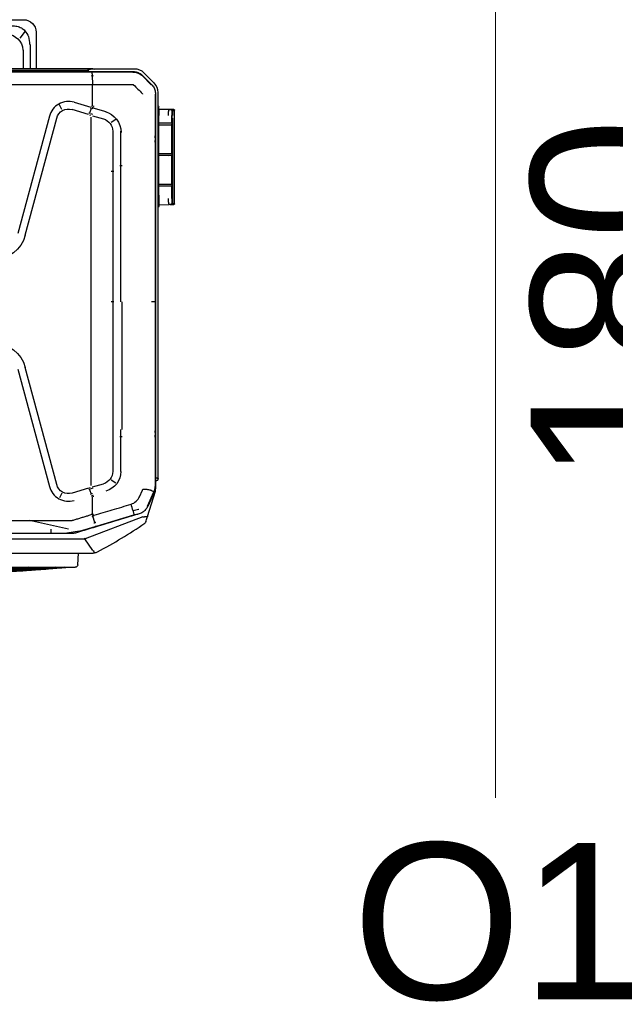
# Model space of a CAD drawing. Header units: millimetres. Extents: x 922208 to 1069538, y -182208 to -99877.
# Tile 124 of 256: x 987607 to 988082, y -173752 to -172965. Entities that reach past the tile are written whole.
import ezdxf

# ---------------------------------------------------------------- set-up
doc = ezdxf.new("R2010")
doc.units = ezdxf.units.MM
doc.header["$MEASUREMENT"] = 0
doc.linetypes.add('HIDDEN', pattern=[20, 10, -10])
doc.layers.add('IS_KLIM_urządzenia', color=3, linetype='Continuous')
doc.layers.add('IS_POWRÓT', color=5, linetype='HIDDEN', lineweight=30)
doc.layers.add('Nowe_220-A Ściany_Nr_pióra__7', color=7, linetype='Continuous', lineweight=13)
doc.layers.add('Nowe_220-A Ściany_Nr_pióra__45', color=7, linetype='Continuous', lineweight=15, true_color=0x40a5ff)
doc.styles.add('STYL_AUTOMATYCZNY_1', font='arial.ttf')

# ---------------------------------------------------------------- blocks, each defined once
blk = doc.blocks.new('parter01')
at = {"layer": 'Nowe_220-A Ściany_Nr_pióra__45', "color": 161, "linetype": 'Continuous', "lineweight": 0, "true_color": 0x40a5ff}
blk.add_line((987986.55073, -113901.8064), (987986.55073, -112550.02068), dxfattribs=at)
at = {"layer": 'Nowe_220-A Ściany_Nr_pióra__7', "color": 7, "linetype": 'Continuous', "lineweight": 0, "insert": (988176.14293, -113650.02068), "char_height": 125, "attachment_point": 7, "rotation": 90, "style": 'STYL_AUTOMATYCZNY_1'}
blk.add_mtext('\\A1;{\\pql;\\pt0;\\fArial|b0|i0|c238|p0;\\W1.000000;180\\fArial|b0|i0|c238|p0;\\W1.000000;\\A1{\\H.66x;\\S^  ;}\\fArial|b0|i0|c238|p0;\\W1.000000;\\fArial|b0|i0|c238|p0;\\W1.000000;}', dxfattribs=at)
at = {"layer": 'Nowe_220-A Ściany_Nr_pióra__7', "color": 7, "linetype": 'Continuous', "lineweight": 0, "insert": (987872.20898, -114064.61289), "char_height": 125, "attachment_point": 7, "style": 'STYL_AUTOMATYCZNY_1'}
blk.add_mtext('\\A1;{\\pql;\\pt0;\\fArial|b0|i0|c238|p0;\\W1.000000;O1\\fArial|b0|i0|c238|p0;\\W1.000000;\\fArial|b0|i0|c238|p0;\\W1.000000;\\fArial|b0|i0|c238|p0;\\W1.000000;}', dxfattribs=at)
blk = doc.blocks.new('G$CE471A013')
at = {"linetype": 'Continuous'}
for p, q in [((-52.435, 41.216), (-57.735, 41.216)), ((-58.735, 40.216), (-58.735, 37.301)), ((-57.87, 40.295), (-57.426, 39.746)), ((-58.291, 37.3), (-58.291, 39.241)), ((-57.694, 38.769), (-57.694, 37.301)), ((-66.881, 36.958), (-66.893, 36.986)), ((-66.606, 37.271), (-63.067, 37.271)), ((23.598, 37.069), (-66.48, 37.069)), ((-66.462, 37.035), (-66.435, 37.035)), ((-66.435, 37.034), (-63.211, 37.029)), ((-63.256, 37.301), (6.245, 37.301)), ((-63.211, 37.029), (-21.491, 37.029)), ((-63.067, 37.271), (-63.006, 37.271)), ((-62.823, 37.151), (6.095, 37.151)), ((-68.168, 36.156), (-67.37, 36.954)), ((-67.244, 36.753), (-67.954, 36.043)), ((-67.906, 36.045), (-67.231, 36.718)), ((-63.222, 36.747), (-63.229, 36.025)), ((-68.16, 35.682), (-68.187, 35.693)), ((-67.906, 36.045), (-67.926, 36.025)), ((-63.231, 34.339), (-63.231, 36.025)), ((-68.485, 4.539), (-68.485, 35.393)), ((-68.27, 35.28), (-68.27, 3.917)), ((-68.237, 35.268), (-68.237, 18.659)), ((-69.729, 34.04), (-69.624, 34.041)), ((-69.623, 34.041), (-69.624, 34.041)), ((-69.364, 34.043), (-68.578, 34.051)), ((-68.528, 33.852), (-68.558, 33.852)), ((-68.528, 33.352), (-68.528, 34.252)), ((-63.275, 34.162), (-64.302, 33.869)), ((-63.22, 34.09), (-63.293, 34.234)), ((-63.128, 34.119), (-62.999, 33.739)), ((-61.773, 34.614), (-63.101, 34.22)), ((-62.913, 33.65), (-61.603, 34.039)), ((-60.791, 34.052), (-60.595, 34.401)), ((-69.778, 26.937), (-69.778, 33.546)), ((-69.66, 26.936), (-69.662, 33.348)), ((-69.661, 32.97), (-69.661, 33.348)), ((-69.587, 33.547), (-69.586, 32.971)), ((-69.574, 32.977), (-69.574, 33.547)), ((-68.528, 27.182), (-68.528, 33.352)), ((-65.097, 33.248), (-64.718, 32.988)), ((-63.243, 33.54), (-64.111, 33.292)), ((-63.11, 33.418), (-63.11, 29.549)), ((-63.012, 33.616), (-63.073, 33.593)), ((-57.867, 23.986), (-60.377, 33.353)), ((-59.798, 33.508), (-57.288, 24.142)), ((-69.645, 32.97), (-69.661, 32.97)), ((-69.66, 30.52), (-69.661, 32.82)), ((-69.645, 32.82), (-69.661, 32.82)), ((-69.585, 32.971), (-69.58, 32.976)), ((-69.584, 32.97), (-69.584, 32.82)), ((-69.573, 30.526), (-69.574, 32.82)), ((-68.528, 32.97), (-69.514, 32.97)), ((-68.528, 32.819), (-69.514, 32.82)), ((-68.553, 32.977), (-69.28, 32.98)), ((-65.503, 29.549), (-65.503, 32.296)), ((-64.853, 32.296), (-64.853, 29.549)), ((-69.644, 30.52), (-69.66, 30.52)), ((-69.66, 30.384), (-69.644, 30.384)), ((-69.66, 28.083), (-69.66, 30.384)), ((-69.584, 30.521), (-69.579, 30.526)), ((-69.579, 30.378), (-69.584, 30.382)), ((-69.583, 30.519), (-69.583, 30.384)), ((-69.573, 28.084), (-69.573, 30.377)), ((-68.528, 30.519), (-69.513, 30.519)), ((-68.528, 30.384), (-69.513, 30.384)), ((-68.553, 30.526), (-69.279, 30.53)), ((-68.553, 30.377), (-69.279, 30.373)), ((-65.61, 29.549), (-65.426, 29.549)), ((-65.503, 29.112), (-65.503, 29.549)), ((-65.503, 18.659), (-65.503, 29.112)), ((-64.717, 29.112), (-64.95, 29.112)), ((-64.853, 29.549), (-64.853, 29.112)), ((-64.853, 29.112), (-64.853, 18.659)), ((-63.11, 29.549), (-63.11, 7.87)), ((-69.66, 28.083), (-69.644, 28.083)), ((-69.659, 27.933), (-69.644, 27.933)), ((-69.659, 26.936), (-69.659, 27.933)), ((-69.583, 27.932), (-69.578, 27.927)), ((-69.582, 28.084), (-69.582, 27.934)), ((-69.572, 26.937), (-69.573, 27.926)), ((-68.528, 28.084), (-69.513, 28.084)), ((-68.528, 27.934), (-69.513, 27.934)), ((-69.278, 27.923), (-68.553, 27.927)), ((-68.528, 27.182), (-68.528, 26.282)), ((-69.621, 26.443), (-69.729, 26.444)), ((-69.729, 26.444), (-69.621, 26.443)), ((-68.578, 26.433), (-69.362, 26.441)), ((-68.578, 26.432), (-69.362, 26.44)), ((-68.558, 26.632), (-68.528, 26.632)), ((-68.237, 18.659), (-68.237, 6.47)), ((-65.61, 8.47), (-65.61, 18.659)), ((-64.95, 18.659), (-64.717, 18.659)), ((-64.853, 18.659), (-64.853, 7.87)), ((-60.377, 4.066), (-57.867, 13.432)), ((-57.288, 13.277), (-59.798, 3.911)), ((-65.61, 7.87), (-65.426, 7.87)), ((-65.503, 7.87), (-65.503, 8.47)), ((-65.503, 5.123), (-65.503, 7.87)), ((-64.853, 7.87), (-64.853, 5.123)), ((-63.11, 7.87), (-63.11, 4.001)), ((-68.237, 6.47), (-68.237, 3.923)), ((-68.27, 4.339), (-68.285, 4.339)), ((-65.097, 4.171), (-64.718, 4.43)), ((-63.243, 3.878), (-64.111, 4.126)), ((-68.257, 3.543), (-68.257, 3.8)), ((-67.63, 1.51), (-68.257, 3.543)), ((-68.245, 3.686), (-68.217, 3.692)), ((-68.172, 3.467), (-67.645, 2.317)), ((-67.621, 2.341), (-68.14, 3.475)), ((-66.99, 3.095), (-67.234, 3.626)), ((-63.226, 3.33), (-63.183, 3.316)), ((-62.999, 3.679), (-63.128, 3.299)), ((-63.012, 3.803), (-63.073, 3.826)), ((-62.913, 3.769), (-61.603, 3.38)), ((-60.791, 3.367), (-60.595, 3.017)), ((-63.231, 1.667), (-63.231, 3.08)), ((-67.353, 1.978), (-67.373, 1.954)), ((-63.552, 0.74), (-66.539, 1.639)), ((-67.249, 1.476), (-62.642, -0.258)), ((-63.424, 1.025), (-63.272, 1.544)), ((-61.319, 0.514), (-58.196, 1.188)), ((-62.213, 0.335), (-63.453, 0.711)), ((-62.213, 0.335), (-61.199, 0.184)), ((-61.726, 0.155), (-61.717, 0.191)), ((-61.567, 0.144), (18.685, 0.144)), ((-59.916, 0.184), (-61.199, 0.184)), ((-59.916, 0.514), (-59.916, 0.179)), ((-21.391, 0.184), (-59.916, 0.184)), ((-63.27, -1.193), (-62.633, -0.27)), ((-0.517, -0.263), (-62.643, -0.263)), ((-0.367, -1.413), (-63.178, -1.413)), ((-62.054, -2.359), (-62.12, -1.413)), ((-57.042, -2.545), (-61.855, -2.545)), ((-58.757, -2.545), (-58.757, -2.545))]:
    blk.add_line(p, q, dxfattribs=at)
for centre, radius, start, end in [((-57.735, 40.216), 1, 90, 180), ((-63.256, 37.001), 0.3, 90, 115.84126), ((-63.006, 37.071), 0.2, 0, 90), ((-61.324, 33.099), 0.98, 15, 106.52953), ((-55.356, 24.659), 2.6, 195, 269.99999), ((-55.356, 12.759), 2.6, 89.99999, 165), ((-68.285, 4.539), 0.2, 180, 270), ((-61.324, 4.319), 0.98, 253.47049, 345), ((-67.307, 1.142), 0.2, 197.14126, 235.50637), ((-61.855, -2.345), 0.2, 184, 270)]:
    blk.add_arc(centre, radius, start, end, dxfattribs=at)
at = {"linetype": 'Continuous', "extrusion": (0, 0, -1)}
for centre, radius, start, end in [((66.606, 36.191), 1.08, 45, 90), ((67.405, 35.393), 1.08, 0, 45), ((61.324, 33.099), 1.58, 73.47059, 165), ((61.324, 4.319), 1.58, 195, 286.52941)]:
    blk.add_arc(centre, radius, start, end, dxfattribs=at)
at = {"linetype": 'Continuous'}
for centre, major_axis, ratio, start_param, end_param in [((-55.906, 38.207), (1.268, -1.569), 0.803018, 2.633487, 3.831894), ((-63.067, 37.071), (0, -0.2), 0.831479, 1.570796, 3.141593), ((-69.728, 33.99), (-0.05, 0), 1, 5.572775, 6.283185), ((-69.728, 33.99), (-0.05, 0), 1, 4.722432, 5.271942), ((-69.566, 33.543), (0, 0.7), 0.01995, 0.882039, 1.565858), ((-68.428, 34.252), (0.1, 0), 1, 2.168878, 3.141593), ((-63.755, 32.198), (1.764, 0), 0.995519, 1.850018, 3.141593), ((-63.025, 33.944), (-1.913, -0.585), 0.178321, 4.710906, 4.798331), ((-62.672, 32.781), (-1.893, -0.646), 0.706819, 4.683881, 4.712375), ((-63.807, 32.296), (1.046, 0), 0.995519, 1.865841, 3.141593), ((-69.635, 32.971), (0.05, 0.0002), 0.017455, 4.162534, 6.265658), ((-69.383, 32.979), (0.494, 0.002), 0.017455, 4.153807, 4.444433), ((-69.383, 32.829), (0.494, 0.002), 0.017455, 4.153807, 4.444433), ((-69.38, 32.977), (0.2, 0.001), 0.017455, 1.047121, 3.124066), ((-68.578, 32.976), (0.05, 0.0002), 0.017455, 6.283104, 7.330301), ((-69.634, 30.521), (0.05, 0.0002), 0.017455, 4.162534, 6.265658), ((-69.634, 30.383), (-0.05, 0.0002), 0.017455, 3.15913, 5.262255), ((-69.383, 30.528), (0.494, 0.002), 0.017455, 4.153807, 4.444433), ((-69.383, 30.375), (-0.494, 0.002), 0.017455, 4.980355, 5.270981), ((-69.379, 30.527), (0.2, 0.001), 0.017455, 1.047121, 3.124066), ((-69.379, 30.377), (-0.2, 0.001), 0.017455, 0.017538, 2.094482), ((-68.578, 30.525), (0.05, 0.0002), 0.017455, 6.283104, 7.330301), ((-68.578, 30.378), (-0.05, 0.0002), 0.017455, 2.094477, 3.141674), ((-69.633, 27.932), (-0.05, 0.0002), 0.017455, 3.15913, 5.262255), ((-69.382, 28.075), (-0.494, 0.002), 0.017455, 4.980355, 5.270981), ((-69.382, 27.925), (-0.494, 0.002), 0.017455, 4.980355, 5.270981), ((-69.378, 27.926), (-0.2, 0.001), 0.017455, 0.017538, 2.094482), ((-68.578, 27.928), (-0.05, 0.0002), 0.017455, 2.094477, 3.141674), ((-69.728, 26.494), (-0.05, 0), 1, 0, 0.71037), ((-69.728, 26.494), (-0.05, 0), 1, 1.011256, 1.560766), ((-68.578, 26.383), (-0.05, 0), 1, 3.141593, 4.702359), ((-68.428, 26.282), (-0.1, 0), 1, 0, 0.972715), ((-63.863, 5.123), (1.64, 0), 0.995519, 3.141593, 4.441128), ((-63.807, 5.123), (1.046, 0), 0.995519, 3.141593, 4.417344), ((-63.025, 3.474), (-1.913, 0.585), 0.178321, 1.484854, 1.57228), ((-62.672, 4.635), (-1.919, 0.564), 0.705879, 1.540462, 1.56897)]:
    blk.add_ellipse(centre, major_axis=major_axis, ratio=ratio, start_param=start_param, end_param=end_param, dxfattribs=at)
for centre, major_axis, ratio in [((-68.253, 31.674), (0, -0.25), 0.017452), ((-68.253, 8.118), (0, 0.25), 0.017453)]:
    blk.add_ellipse(centre, major_axis=major_axis, ratio=ratio, dxfattribs=at)
for points, knots in [([(-56.811, 40.73), (-56.879, 40.73), (-57.013, 40.729), (-57.207, 40.695), (-57.389, 40.639), (-57.556, 40.558), (-57.708, 40.456), (-57.931, 40.251), (-58.174, 39.848), (-58.197, 39.452), (-58.21, 39.241)], [0, 0, 0, 0, 0.088396, 0.173346, 0.25543, 0.335293, 0.413632, 0.491185, 0.72797, 1, 1, 1, 1]), ([(-66.48, 37.069), (-66.537, 37.067), (-66.65, 37.062), (-66.815, 37.021), (-66.972, 36.956), (-67.118, 36.868), (-67.202, 36.791), (-67.244, 36.753)], [0, 0, 0, 0, 0.199971, 0.399955, 0.599953, 0.799968, 1, 1, 1, 1]), ([(-66.462, 37.034), (-66.58, 37.034), (-66.698, 37.016), (-66.918, 36.942), (-67.02, 36.889), (-67.143, 36.798), (-67.174, 36.772), (-67.204, 36.744)], [0, 0, 0, 0, 0.434849, 0.434849, 0.850781, 0.850781, 1, 1, 1, 1]), ([(-63.228, 36.744), (-63.228, 36.769), (-63.227, 36.822), (-63.224, 36.893), (-63.22, 36.964), (-63.215, 37.012), (-63.211, 37.032), (-63.209, 37.034), (-63.208, 37.034)], [0, 0, 0, 0, 0.15377, 0.321137, 0.499606, 0.749362, 0.923428, 1, 1, 1, 1]), ([(-60.124, 37.07), (-60.124, 37.072), (-60.121, 37.095), (-60.115, 37.138), (-60.112, 37.146), (-60.11, 37.151)], [0, 0, 0, 0, 0.03411, 0.430836, 1, 1, 1, 1]), ([(-60.11, 37.151), (-60.089, 37.148), (-60.053, 37.143), (-60.007, 37.11), (-59.984, 37.083), (-59.975, 37.07)], [0, 0, 0, 0, 0.421216, 0.760733, 1, 1, 1, 1]), ([(-67.954, 36.043), (-67.992, 36.002), (-68.068, 35.918), (-68.156, 35.772), (-68.221, 35.615), (-68.262, 35.449), (-68.267, 35.336), (-68.27, 35.28)], [0, 0, 0, 0, 0.200001, 0.400001, 0.599999, 0.799999, 1, 1, 1, 1]), ([(-69.731, 34.037), (-69.736, 34.037), (-69.744, 34.036), (-69.757, 34.031), (-69.768, 34.021), (-69.773, 34.013), (-69.775, 34.008)], [0, 0, 0, 0, 0.240387, 0.490724, 0.746129, 1, 1, 1, 1]), ([(-69.729, 34.04), (-69.731, 34.037), (-69.736, 34.032), (-69.741, 33.995), (-69.745, 33.949), (-69.749, 33.872), (-69.755, 33.742), (-69.755, 33.61), (-69.755, 33.546)], [0, 0, 0, 0, 0.163877, 0.30578, 0.42579, 0.524061, 0.77284, 1, 1, 1, 1]), ([(-69.662, 33.547), (-69.662, 33.576), (-69.662, 33.635), (-69.66, 33.722), (-69.657, 33.805), (-69.652, 33.897), (-69.645, 33.996), (-69.636, 34.023), (-69.631, 34.038)], [0, 0, 0, 0, 0.113787, 0.231188, 0.353199, 0.480712, 0.706712, 1, 1, 1, 1]), ([(-69.624, 34.041), (-69.611, 34.041), (-69.571, 34.041), (-69.476, 34.042), (-69.42, 34.043), (-69.364, 34.043)], [0, 0, 0, 0, 0.5, 0.5, 1, 1, 1, 1]), ([(-69.364, 34.043), (-69.382, 34.042), (-69.425, 34.04), (-69.489, 34.03), (-69.537, 34.017), (-69.563, 34.005), (-69.571, 33.999), (-69.574, 33.996)], [0, 0, 0, 0, 0.208735, 0.500317, 0.75027, 0.886014, 1, 1, 1, 1]), ([(-69.364, 34.043), (-69.358, 34.041), (-69.346, 34.036), (-69.329, 33.999), (-69.315, 33.953), (-69.299, 33.876), (-69.284, 33.747), (-69.282, 33.611), (-69.28, 33.547)], [0, 0, 0, 0, 0.170313, 0.316827, 0.439664, 0.539052, 0.783475, 1, 1, 1, 1]), ([(-68.553, 33.554), (-68.553, 33.585), (-68.554, 33.65), (-68.555, 33.743), (-68.557, 33.831), (-68.561, 33.927), (-68.57, 34.026), (-68.575, 34.042), (-68.578, 34.051)], [0, 0, 0, 0, 0.110388, 0.22525, 0.346033, 0.473982, 0.692647, 1, 1, 1, 1]), ([(-63.143, 34.328), (-63.143, 34.329), (-63.143, 34.329), (-63.143, 34.33), (-63.143, 34.331), (-63.143, 34.332), (-63.142, 34.333), (-63.14, 34.336), (-63.138, 34.337), (-63.136, 34.339)], [0, 0, 0, 0, 0.093535, 0.093535, 0.207433, 0.207433, 0.397418, 0.397418, 1, 1, 1, 1]), ([(-69.755, 26.937), (-69.755, 26.906), (-69.755, 26.843), (-69.754, 26.75), (-69.751, 26.662), (-69.747, 26.568), (-69.741, 26.47), (-69.733, 26.453), (-69.729, 26.444)], [0, 0, 0, 0, 0.112037, 0.228343, 0.350117, 0.478408, 0.69584, 1, 1, 1, 1]), ([(-69.628, 26.446), (-69.631, 26.452), (-69.636, 26.464), (-69.643, 26.504), (-69.647, 26.552), (-69.653, 26.63), (-69.659, 26.755), (-69.66, 26.877), (-69.66, 26.936)], [0, 0, 0, 0, 0.155708, 0.294413, 0.416247, 0.521413, 0.769796, 1, 1, 1, 1]), ([(-69.66, 26.936), (-69.66, 26.936), (-69.66, 26.936), (-69.66, 26.935), (-69.66, 26.935), (-69.66, 26.935), (-69.66, 26.935), (-69.66, 26.935), (-69.66, 26.935), (-69.66, 26.935), (-69.66, 26.935), (-69.66, 26.935), (-69.66, 26.935), (-69.66, 26.935), (-69.659, 26.935), (-69.659, 26.935), (-69.659, 26.935), (-69.659, 26.935), (-69.659, 26.935), (-69.659, 26.935), (-69.659, 26.936), (-69.659, 26.936), (-69.659, 26.936), (-69.659, 26.936)], [0, 0, 0, 0, 0.260232, 0.260232, 0.390152, 0.390152, 0.455589, 0.455589, 0.478138, 0.478138, 0.494719, 0.494719, 0.511416, 0.511416, 0.530341, 0.530341, 0.56043, 0.56043, 0.637843, 0.637843, 0.878219, 0.878219, 1, 1, 1, 1]), ([(-69.278, 26.937), (-69.278, 26.906), (-69.279, 26.841), (-69.284, 26.748), (-69.291, 26.659), (-69.304, 26.563), (-69.33, 26.465), (-69.35, 26.45), (-69.362, 26.441)], [0, 0, 0, 0, 0.106421, 0.217828, 0.336261, 0.463423, 0.684856, 1, 1, 1, 1]), ([(-68.578, 26.433), (-68.576, 26.435), (-68.573, 26.44), (-68.568, 26.477), (-68.564, 26.523), (-68.558, 26.601), (-68.555, 26.731), (-68.554, 26.866), (-68.553, 26.93)], [0, 0, 0, 0, 0.165725, 0.30897, 0.429832, 0.528492, 0.775962, 1, 1, 1, 1]), ([(-69.775, 26.476), (-69.773, 26.471), (-69.768, 26.463), (-69.757, 26.453), (-69.744, 26.447), (-69.736, 26.446), (-69.731, 26.447)], [0, 0, 0, 0, 0.253869, 0.509276, 0.759614, 1, 1, 1, 1]), ([(-69.444, 26.441), (-69.471, 26.442), (-69.497, 26.442), (-69.568, 26.443), (-69.608, 26.443), (-69.621, 26.443)], [0, 0, 0, 0, 0.333624, 0.333624, 1, 1, 1, 1]), ([(-69.572, 26.487), (-69.568, 26.485), (-69.561, 26.479), (-69.534, 26.467), (-69.487, 26.453), (-69.423, 26.443), (-69.38, 26.441), (-69.362, 26.441)], [0, 0, 0, 0, 0.114672, 0.250015, 0.500029, 0.791569, 1, 1, 1, 1]), ([(-68.485, 4.539), (-68.482, 4.54), (-68.478, 4.542), (-68.441, 4.559), (-68.377, 4.586), (-68.314, 4.615), (-68.274, 4.633), (-68.27, 4.635)], [0, 0, 0, 0, 0.211963, 0.434536, 0.670027, 0.964306, 1, 1, 1, 1]), ([(-68.27, 3.917), (-68.268, 3.865), (-68.263, 3.762), (-68.23, 3.61), (-68.191, 3.514), (-68.172, 3.467)], [0, 0, 0, 0, 0.333328, 0.666661, 1, 1, 1, 1]), ([(-68.139, 3.478), (-68.202, 3.616), (-68.237, 3.769), (-68.237, 3.922), (-68.237, 3.923), (-68.237, 3.923)], [0, 0, 0, 0, 0.999505, 0.999505, 1, 1, 1, 1]), ([(-67.882, 3.629), (-67.905, 3.617), (-67.954, 3.591), (-68.019, 3.555), (-68.083, 3.516), (-68.133, 3.483), (-68.141, 3.477), (-68.144, 3.474)], [0, 0, 0, 0, 0.154479, 0.322184, 0.503043, 0.755741, 1, 1, 1, 1]), ([(-67.234, 3.626), (-67.24, 3.639), (-67.253, 3.665), (-67.285, 3.697), (-67.327, 3.71), (-67.385, 3.713), (-67.442, 3.708), (-67.498, 3.7), (-67.554, 3.692), (-67.624, 3.68), (-67.734, 3.66), (-67.815, 3.644), (-67.869, 3.634)], [0, 0, 0, 0, 0.063444, 0.125641, 0.187787, 0.250691, 0.375621, 0.43817, 0.500642, 0.625445, 0.750334, 1, 1, 1, 1]), ([(-63.371, 1.611), (-63.853, 1.756), (-64.335, 1.901), (-65.319, 2.197), (-65.821, 2.349), (-66.322, 2.5)], [0, 0, 0, 0, 0.489998, 0.489998, 1, 1, 1, 1]), ([(-63.143, 3.09), (-63.143, 3.09), (-63.143, 3.09), (-63.143, 3.089), (-63.143, 3.088), (-63.143, 3.087), (-63.142, 3.086), (-63.14, 3.083), (-63.138, 3.081), (-63.136, 3.08)], [0, 0, 0, 0, 0.093535, 0.093535, 0.207433, 0.207433, 0.397418, 0.397418, 1, 1, 1, 1]), ([(-67.645, 2.317), (-67.622, 2.272), (-67.576, 2.182), (-67.483, 2.059), (-67.374, 1.949), (-67.251, 1.857), (-67.117, 1.782), (-67.022, 1.75), (-66.975, 1.733)], [0, 0, 0, 0, 0.164732, 0.332464, 0.501556, 0.670288, 0.836962, 1, 1, 1, 1]), ([(-66.975, 1.733), (-66.924, 1.718), (-66.873, 1.702), (-66.618, 1.625), (-66.414, 1.564), (-65.393, 1.255), (-64.576, 1.007), (-63.133, 0.57), (-62.507, 0.38), (-61.881, 0.19)], [0, 0, 0, 0, 0.030057, 0.030057, 0.150285, 0.150285, 0.631198, 0.631198, 1, 1, 1, 1]), ([(-66.935, 2.088), (-66.93, 2.086), (-66.924, 2.084), (-66.849, 2.059), (-66.778, 2.037), (-66.635, 1.999), (-66.564, 1.982), (-66.486, 1.966), (-66.482, 1.966), (-66.477, 1.965)], [0, 0, 0, 0, 0.036866, 0.036866, 0.504699, 0.504699, 0.970315, 0.970315, 1, 1, 1, 1]), ([(-66.477, 1.965), (-66.49, 1.918), (-66.502, 1.872), (-66.521, 1.791), (-66.528, 1.754), (-66.538, 1.694), (-66.541, 1.671), (-66.541, 1.644), (-66.539, 1.637), (-66.536, 1.633), (-66.536, 1.633), (-66.535, 1.633)], [0, 0, 0, 0, 0.2609, 0.2609, 0.5218, 0.5218, 0.782701, 0.782701, 0.970671, 0.970671, 1, 1, 1, 1]), ([(-63.352, 1.601), (-63.34, 1.592), (-63.315, 1.572), (-63.263, 1.537), (-63.223, 1.513), (-63.196, 1.497)], [0, 0, 0, 0, 0.24998, 0.499983, 1, 1, 1, 1]), ([(-63.325, 1.671), (-63.294, 1.669), (-63.232, 1.666), (-63.17, 1.665), (-63.139, 1.664)], [0, 0, 0, 0, 0.499978, 1, 1, 1, 1]), ([(-61.71, 1.231), (-61.807, 1.26), (-61.999, 1.319), (-62.288, 1.406), (-62.577, 1.494), (-62.77, 1.552), (-62.905, 1.593), (-62.943, 1.605), (-63.033, 1.632), (-63.085, 1.648), (-63.136, 1.663)], [0, 0, 0, 0, 0.202609, 0.405217, 0.607826, 0.810435, 0.810435, 0.891478, 0.891478, 1, 1, 1, 1]), ([(-67.498, 1.083), (-67.535, 1.203), (-67.572, 1.322), (-67.616, 1.464), (-67.623, 1.487), (-67.63, 1.51)], [0, 0, 0, 0, 0.83827, 0.83827, 1, 1, 1, 1]), ([(-67.63, 1.51), (-67.63, 1.509), (-67.63, 1.509), (-67.626, 1.499), (-67.616, 1.49), (-67.582, 1.479), (-67.559, 1.476), (-67.503, 1.475), (-67.469, 1.478), (-67.42, 1.485), (-67.406, 1.487), (-67.392, 1.49)], [0, 0, 0, 0, 0.003941, 0.003941, 0.301622, 0.301622, 0.599603, 0.599603, 0.892581, 0.892581, 1, 1, 1, 1]), ([(-63.642, -1.299), (-64.293, -0.958), (-64.934, -0.598), (-66.193, 0.161), (-66.811, 0.559), (-67.416, 0.974)], [0, 0, 0, 0, 0.5, 0.5, 1, 1, 1, 1]), ([(-67.249, 1.476), (-67.253, 1.478), (-67.257, 1.479), (-67.304, 1.494), (-67.351, 1.499), (-67.392, 1.49)], [0, 0, 0, 0, 0.086433, 0.086433, 1, 1, 1, 1]), ([(-63.36, 1.017), (-63.366, 1.016), (-63.377, 1.015), (-63.4, 1.019), (-63.428, 1.026), (-63.462, 1.037), (-63.481, 1.05), (-63.491, 1.056)], [0, 0, 0, 0, 0.124243, 0.250098, 0.500245, 0.750313, 1, 1, 1, 1]), ([(-61.881, 0.19), (-61.829, 0.177), (-61.727, 0.15), (-61.62, 0.146), (-61.567, 0.144)], [0, 0, 0, 0, 0.498926, 1, 1, 1, 1]), ([(-62.706, -0.265), (-62.705, -0.265), (-62.704, -0.265), (-62.684, -0.265), (-62.664, -0.265), (-62.644, -0.265)], [0, 0, 0, 0, 0.032778, 0.032778, 1, 1, 1, 1]), ([(-62.644, -0.265), (-62.641, -0.253), (-62.639, -0.241), (-62.637, -0.229), (-62.637, -0.228), (-62.637, -0.228)], [0, 0, 0, 0, 0.960053, 0.960053, 1, 1, 1, 1]), ([(-62.644, -0.265), (-62.622, -0.275), (-62.601, -0.285), (-62.579, -0.295), (-62.578, -0.296), (-62.578, -0.296)], [0, 0, 0, 0, 0.968586, 0.968586, 1, 1, 1, 1]), ([(-63.178, -1.413), (-63.178, -1.413), (-63.179, -1.413), (-63.182, -1.413), (-63.184, -1.413), (-63.196, -1.413), (-63.206, -1.413), (-63.275, -1.41), (-63.334, -1.402), (-63.392, -1.39)], [0, 0, 0, 0, 0.008756, 0.008756, 0.040334, 0.040334, 0.177893, 0.177893, 1, 1, 1, 1]), ([(-63.388, -1.36), (-63.387, -1.357), (-63.385, -1.355), (-63.373, -1.33), (-63.36, -1.303), (-63.334, -1.259), (-63.323, -1.243), (-63.31, -1.227)], [0, 0, 0, 0, 0.07944, 0.07944, 0.676385, 0.676385, 1, 1, 1, 1]), ([(-63.318, -1.212), (-63.321, -1.211), (-63.325, -1.211), (-63.329, -1.211), (-63.329, -1.211), (-63.33, -1.211)], [0, 0, 0, 0, 0.895907, 0.895907, 1, 1, 1, 1]), ([(-63.314, -1.199), (-63.314, -1.2), (-63.314, -1.2), (-63.315, -1.204), (-63.316, -1.208), (-63.318, -1.212)], [0, 0, 0, 0, 0.075095, 0.075095, 1, 1, 1, 1]), ([(-63.318, -1.212), (-63.311, -1.226), (-63.304, -1.24), (-63.296, -1.253), (-63.296, -1.253), (-63.296, -1.254)], [0, 0, 0, 0, 0.958709, 0.958709, 1, 1, 1, 1]), ([(-32.037, -3.261), (-36.938, -3.218), (-41.838, -3.138), (-51.533, -2.903), (-56.327, -2.75), (-61.119, -2.546)], [0, 0, 0, 0, 0.505409, 0.505409, 1, 1, 1, 1]), ([(-61.118, -2.551), (-56.329, -2.844), (-51.536, -3.059), (-41.841, -3.378), (-36.939, -3.481), (-32.037, -3.525)], [0, 0, 0, 0, 0.494599, 0.494599, 1, 1, 1, 1]), ([(-32.037, -3.496), (-36.939, -3.451), (-41.841, -3.35), (-51.536, -3.04), (-56.329, -2.832), (-61.118, -2.551)], [0, 0, 0, 0, 0.505401, 0.505401, 1, 1, 1, 1]), ([(-61.118, -2.551), (-56.329, -2.832), (-51.536, -3.039), (-41.841, -3.349), (-36.939, -3.45), (-32.037, -3.494)], [0, 0, 0, 0, 0.494599, 0.494599, 1, 1, 1, 1]), ([(-32.037, -3.553), (-36.94, -3.512), (-41.841, -3.407), (-51.536, -3.079), (-56.33, -2.856), (-61.118, -2.552)], [0, 0, 0, 0, 0.505401, 0.505401, 1, 1, 1, 1]), ([(-32.037, -3.526), (-36.939, -3.483), (-41.841, -3.38), (-51.536, -3.06), (-56.329, -2.845), (-61.118, -2.552)], [0, 0, 0, 0, 0.505401, 0.505401, 1, 1, 1, 1]), ([(-32.037, -3.6), (-36.94, -3.563), (-41.842, -3.457), (-51.537, -3.114), (-56.33, -2.879), (-61.118, -2.553)], [0, 0, 0, 0, 0.505401, 0.505401, 1, 1, 1, 1]), ([(-32.037, -3.578), (-36.94, -3.538), (-41.842, -3.433), (-51.537, -3.097), (-56.33, -2.868), (-61.118, -2.553)], [0, 0, 0, 0, 0.505401, 0.505401, 1, 1, 1, 1]), ([(-32.037, -3.619), (-36.94, -3.585), (-41.843, -3.48), (-51.538, -3.13), (-56.331, -2.889), (-61.118, -2.554)], [0, 0, 0, 0, 0.505401, 0.505401, 1, 1, 1, 1]), ([(-32.037, -3.39), (-36.939, -3.345), (-41.84, -3.252), (-51.533, -2.975), (-56.326, -2.793), (-61.115, -2.549)], [0, 0, 0, 0, 0.505465, 0.505465, 1, 1, 1, 1]), ([(-61.106, -2.549), (-56.319, -2.779), (-51.53, -2.951), (-41.839, -3.214), (-36.938, -3.303), (-32.037, -3.348)], [0, 0, 0, 0, 0.494375, 0.494375, 1, 1, 1, 1]), ([(-39.382, -3.21), (-41.835, -3.167), (-44.287, -3.114), (-51.511, -2.928), (-56.282, -2.766), (-61.051, -2.55)], [0, 0, 0, 0, 0.339395, 0.339395, 1, 1, 1, 1]), ([(-32.037, -3.111), (-36.937, -3.076), (-41.838, -3.01), (-51.506, -2.824), (-56.274, -2.704), (-61.042, -2.546)], [0, 0, 0, 0, 0.50677, 0.50677, 1, 1, 1, 1]), ([(-32.037, -3.058), (-36.937, -3.025), (-41.837, -2.966), (-51.506, -2.797), (-56.274, -2.688), (-61.041, -2.545)], [0, 0, 0, 0, 0.506778, 0.506778, 1, 1, 1, 1]), ([(-61.021, -2.546), (-56.261, -2.688), (-51.499, -2.795), (-41.837, -2.964), (-36.937, -3.023), (-32.037, -3.056)], [0, 0, 0, 0, 0.492868, 0.492868, 1, 1, 1, 1]), ([(-32.037, -3.349), (-36.938, -3.305), (-41.839, -3.215), (-51.494, -2.953), (-56.248, -2.782), (-61, -2.554)], [0, 0, 0, 0, 0.507485, 0.507485, 1, 1, 1, 1]), ([(-32.037, -3.213), (-36.938, -3.173), (-41.838, -3.097), (-51.488, -2.878), (-56.237, -2.737), (-60.984, -2.551)], [0, 0, 0, 0, 0.507767, 0.507767, 1, 1, 1, 1]), ([(-60.984, -2.551), (-56.237, -2.736), (-51.488, -2.877), (-41.838, -3.095), (-36.938, -3.17), (-32.037, -3.211)], [0, 0, 0, 0, 0.492233, 0.492233, 1, 1, 1, 1]), ([(-60.984, -2.552), (-56.237, -2.752), (-51.488, -2.903), (-41.839, -3.136), (-36.938, -3.216), (-32.037, -3.259)], [0, 0, 0, 0, 0.492233, 0.492233, 1, 1, 1, 1]), ([(-32.037, -2.947), (-34.87, -2.932), (-37.702, -2.91), (-43.368, -2.851), (-46.201, -2.816), (-51.866, -2.73), (-54.699, -2.68), (-58.666, -2.597), (-59.8, -2.572), (-60.934, -2.546)], [0, 0, 0, 0, 0.294057, 0.294057, 0.58814, 0.58814, 0.882227, 0.882227, 1, 1, 1, 1]), ([(-60.894, -2.547), (-58.354, -2.605), (-55.814, -2.657), (-50.519, -2.751), (-47.764, -2.792), (-42.254, -2.862), (-39.498, -2.891), (-35.174, -2.926), (-33.606, -2.936), (-32.037, -2.945)], [0, 0, 0, 0, 0.264103, 0.264103, 0.550513, 0.550513, 0.836923, 0.836923, 1, 1, 1, 1]), ([(-36.523, -3.657), (-37.477, -3.646), (-39.655, -3.612), (-43.056, -3.531), (-46.726, -3.409), (-50.395, -3.252), (-55.081, -3.004), (-58.542, -2.766), (-60.779, -2.585)], [0, 0, 0, 0, 0.11788, 0.269085, 0.420289, 0.571494, 0.722699, 1, 1, 1, 1]), ([(-54.409, -2.619), (-55.794, -2.605), (-57.18, -2.589), (-59.248, -2.563), (-59.931, -2.554), (-60.615, -2.545)], [0, 0, 0, 0, 0.669634, 0.669634, 1, 1, 1, 1]), ([(-60.501, -2.547), (-57.467, -2.586), (-54.433, -2.62), (-49.709, -2.664), (-48.019, -2.679), (-42.949, -2.718), (-39.569, -2.739), (-34.805, -2.76), (-33.421, -2.765), (-32.037, -2.77)], [0, 0, 0, 0, 0.319801, 0.319801, 0.497905, 0.497905, 0.854114, 0.854114, 1, 1, 1, 1]), ([(-32.037, -2.713), (-34.859, -2.706), (-37.681, -2.696), (-41.915, -2.677), (-43.326, -2.67), (-47.56, -2.647), (-50.382, -2.629), (-55.564, -2.59), (-57.923, -2.569), (-60.283, -2.546)], [0, 0, 0, 0, 0.299747, 0.299747, 0.449624, 0.449624, 0.749381, 0.749381, 1, 1, 1, 1]), ([(-60.283, -2.546), (-58.036, -2.568), (-55.79, -2.587), (-52.212, -2.614), (-50.88, -2.623), (-46.883, -2.65), (-44.219, -2.664), (-38.89, -2.689), (-36.225, -2.699), (-33.053, -2.707), (-32.545, -2.709), (-32.037, -2.71)], [0, 0, 0, 0, 0.238571, 0.238571, 0.380065, 0.380065, 0.663055, 0.663055, 0.946044, 0.946044, 1, 1, 1, 1]), ([(-32.037, -3.463), (-36.939, -3.418), (-41.84, -3.319), (-51.147, -3.031), (-55.552, -2.852), (-59.955, -2.614)], [0, 0, 0, 0, 0.526489, 0.526489, 1, 1, 1, 1]), ([(-36.416, -3.652), (-40.589, -3.601), (-44.763, -3.485), (-52.262, -3.158), (-55.59, -2.969), (-58.914, -2.726)], [0, 0, 0, 0, 0.556048, 0.556048, 1, 1, 1, 1]), ([(-58.595, -2.749), (-55.376, -2.981), (-52.152, -3.162), (-44.756, -3.484), (-40.581, -3.6), (-36.405, -3.652)], [0, 0, 0, 0, 0.435984, 0.435984, 1, 1, 1, 1]), ([(-58.452, -2.755), (-55.219, -2.983), (-51.984, -3.161), (-44.514, -3.48), (-40.279, -3.596), (-36.043, -3.648)], [0, 0, 0, 0, 0.433408, 0.433408, 1, 1, 1, 1]), ([(-36.066, -3.648), (-40.298, -3.596), (-44.529, -3.48), (-51.964, -3.162), (-55.17, -2.986), (-58.372, -2.761)], [0, 0, 0, 0, 0.568697, 0.568697, 1, 1, 1, 1]), ([(-58.091, -2.545), (-55.347, -2.562), (-52.602, -2.575), (-48.884, -2.591), (-47.911, -2.595), (-44.991, -2.607), (-43.045, -2.613), (-39.152, -2.625), (-37.205, -2.63), (-34.185, -2.636), (-33.111, -2.638), (-32.037, -2.639)], [0, 0, 0, 0, 0.31601, 0.31601, 0.42808, 0.42808, 0.652219, 0.652219, 0.876357, 0.876357, 1, 1, 1, 1])]:
    blk.add_open_spline(points, degree=3, knots=knots, dxfattribs=at)
for points, degree in [([(-67.232, 36.724), (-67.223, 36.733), (-67.214, 36.742), (-67.205, 36.751)], 3), ([(-63.32, 36.7), (-63.289, 36.715), (-63.259, 36.729), (-63.228, 36.744)], 3), ([(-63.228, 36.744), (-63.198, 36.729), (-63.168, 36.714), (-63.138, 36.7)], 3), ([(-66.522, 36.008), (-66.752, 35.779), (-66.981, 35.549), (-67.211, 35.32)], 3), ([(-66.466, 36.031), (-66.488, 36.031), (-66.507, 36.023), (-66.522, 36.008)], 3), ([(-63.326, 36.025), (-64.372, 36.027), (-65.419, 36.029), (-66.466, 36.031)], 3), ([(-63.325, 36.025), (-63.325, 36.025), (-63.325, 36.025), (-63.326, 36.025)], 3), ([(-63.137, 36.025), (-63.2, 36.025), (-63.262, 36.025), (-63.325, 36.025)], 3), ([(-63.137, 36.025), (-63.137, 36.025), (-63.137, 36.025), (-63.136, 36.025)], 3), ([(-21.491, 36.025), (-63.136, 36.025)], 1), ([(-67.211, 35.32), (-67.226, 35.305), (-67.234, 35.287), (-67.234, 35.265)], 3), ([(-69.778, 33.546), (-69.778, 33.59), (-69.778, 33.676), (-69.778, 33.757), (-69.778, 33.829), (-69.778, 33.891), (-69.778, 33.939), (-69.778, 33.973), (-69.778, 33.99), (-69.778, 33.99)], 2), ([(-69.631, 34.038), (-69.628, 34.039), (-69.626, 34.04), (-69.624, 34.041)], 3), ([(-69.615, 34.04), (-69.625, 34.041)], 1), ([(-69.577, 33.988), (-69.578, 33.983), (-69.58, 33.96), (-69.581, 33.923), (-69.582, 33.873), (-69.583, 33.813), (-69.584, 33.744), (-69.585, 33.668), (-69.585, 33.588), (-69.585, 33.547)], 2), ([(-63.325, 34.339), (-63.325, 34.317), (-63.322, 34.295), (-63.315, 34.274)], 3), ([(-63.074, 34.136), (-63.074, 34.137), (-63.074, 34.137), (-63.074, 34.137)], 3), ([(-63.266, 33.645), (-63.214, 33.66), (-63.163, 33.677), (-63.113, 33.696)], 3), ([(-63.052, 33.72), (-63.017, 33.733), (-62.981, 33.746), (-62.944, 33.757)], 3), ([(-69.778, 26.494), (-69.778, 26.494), (-69.778, 26.511), (-69.778, 26.544), (-69.778, 26.593), (-69.778, 26.654), (-69.778, 26.727), (-69.778, 26.808), (-69.778, 26.893), (-69.778, 26.937)], 2), ([(-69.583, 26.936), (-69.583, 26.896), (-69.583, 26.816), (-69.582, 26.74), (-69.581, 26.671), (-69.58, 26.611), (-69.579, 26.561), (-69.577, 26.524), (-69.576, 26.5), (-69.575, 26.496)], 2), ([(-69.621, 26.443), (-69.624, 26.444), (-69.626, 26.445), (-69.628, 26.446)], 3), ([(-68.144, 3.473), (-68.144, 3.473), (-68.144, 3.473), (-68.144, 3.474)], 3), ([(-67.869, 3.634), (-67.873, 3.633), (-67.878, 3.631), (-67.882, 3.629)], 3), ([(-63.266, 3.774), (-63.214, 3.759), (-63.163, 3.742), (-63.113, 3.722)], 3), ([(-63.074, 3.282), (-63.074, 3.282), (-63.074, 3.282), (-63.074, 3.282)], 3), ([(-63.052, 3.699), (-63.017, 3.685), (-62.981, 3.673), (-62.944, 3.662)], 3), ([(-66.322, 2.5), (-66.608, 2.594), (-66.864, 2.821), (-66.99, 3.095)], 3), ([(-66.477, 1.965), (-66.428, 2.14), (-66.376, 2.319), (-66.322, 2.5)], 3), ([(-63.325, 3.08), (-63.325, 3.101), (-63.322, 3.123), (-63.315, 3.144)], 3), ([(-66.535, 1.633), (-66.676, 1.675), (-66.816, 1.717), (-66.955, 1.758)], 3), ([(-66.477, 1.965), (-66.477, 1.965)], 1), ([(-63.352, 1.601), (-63.358, 1.606), (-63.364, 1.609), (-63.371, 1.611)], 3), ([(-63.284, 1.551), (-63.258, 1.585), (-63.242, 1.625), (-63.235, 1.667)], 3), ([(-63.136, 1.663), (-63.137, 1.664), (-63.138, 1.664), (-63.139, 1.664)], 3), ([(-67.416, 0.974), (-67.419, 0.976), (-67.421, 0.977), (-67.421, 0.977)], 3), ([(-63.491, 1.056), (-63.496, 1.061), (-63.501, 1.066), (-63.506, 1.07)], 3), ([(-63.34, 1.02), (-63.346, 1.019), (-63.353, 1.018), (-63.36, 1.017)], 3), ([(-21.391, 1.188), (-34.734, 1.188), (-48.077, 1.188), (-61.42, 1.188)], 3), ([(-63.548, 0.733), (-63.517, 0.724), (-63.486, 0.715), (-63.454, 0.705)], 3), ([(-63.392, -1.39), (-63.48, -1.37), (-63.564, -1.34), (-63.642, -1.299)], 3), ([(-60.984, -2.557), (-61.029, -2.554), (-61.074, -2.552), (-61.119, -2.549)], 3), ([(-61.119, -2.549), (-60.758, -2.569), (-60.398, -2.588), (-60.038, -2.606)], 3), ([(-61.118, -2.552), (-61.073, -2.555), (-61.028, -2.558), (-60.983, -2.561)], 3), ([(-61.118, -2.553), (-61.073, -2.556), (-61.028, -2.559), (-60.983, -2.562)], 3), ([(-61.117, -2.549), (-61.073, -2.551), (-61.029, -2.553), (-60.985, -2.555)], 3), ([(-61.052, -2.55), (-61.052, -2.55), (-61.052, -2.55)], 2), ([(-61.05, -2.559), (-61.05, -2.559), (-61.05, -2.559)], 2), ([(-56.489, -2.858), (-58.01, -2.768), (-59.53, -2.669), (-61.05, -2.559)], 3), ([(-61.05, -2.56), (-61.05, -2.56), (-61.05, -2.56)], 2), ([(-58.451, -2.742), (-59.317, -2.684), (-60.184, -2.624), (-61.05, -2.56)], 3), ([(-32.037, -3.003), (-41.686, -2.945), (-51.334, -2.803), (-60.98, -2.546)], 3), ([(-32.037, -2.832), (-41.595, -2.794), (-51.153, -2.706), (-60.71, -2.546)], 3), ([(-59.949, -2.614), (-59.446, -2.642), (-58.942, -2.668), (-58.439, -2.693)], 3), ([(-56.364, -2.556), (-56.965, -2.553), (-57.566, -2.549), (-58.167, -2.545)], 3), ([(-58.107, -2.774), (-56.601, -2.877), (-55.093, -2.969), (-53.585, -3.052)], 3), ([(-57.894, -2.783), (-56.895, -2.849), (-55.896, -2.911), (-54.896, -2.968)], 3), ([(-56.751, -2.85), (-57.061, -2.831), (-57.37, -2.812), (-57.679, -2.792)], 3)]:
    blk.add_open_spline(points, degree=degree, dxfattribs=at)
for points, weights, degree in [([(-68.242, 18.659), (-68.237, 18.659), (-67.953, 18.659)], [1, 0.828621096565, 1], 2), ([(-61.42, 1.188), (-61.519, 1.188), (-61.616, 1.202), (-61.71, 1.231)], [1, 0.992787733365, 0.992787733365, 1], 3)]:
    blk.add_rational_spline(points, weights, degree=degree, dxfattribs=at)

msp = doc.modelspace()

# ---------------------------------------------------------------- block references
at = {"layer": 'IS_POWRÓT', "color": 27, "linetype": 'ByBlock', "lineweight": 30}
msp.add_blockref('parter01', (0, -59685.16), dxfattribs=at)

# ---------------------------------------------------------------- next in the draw order: block references
at = {"layer": 'IS_KLIM_urządzenia', "xscale": -10, "yscale": 10, "zscale": 10, "rotation": 359.9999999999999}
msp.add_blockref('G$CE471A013', (987032.38, -173377.34), dxfattribs=at)

doc.saveas('drawing.dxf')
